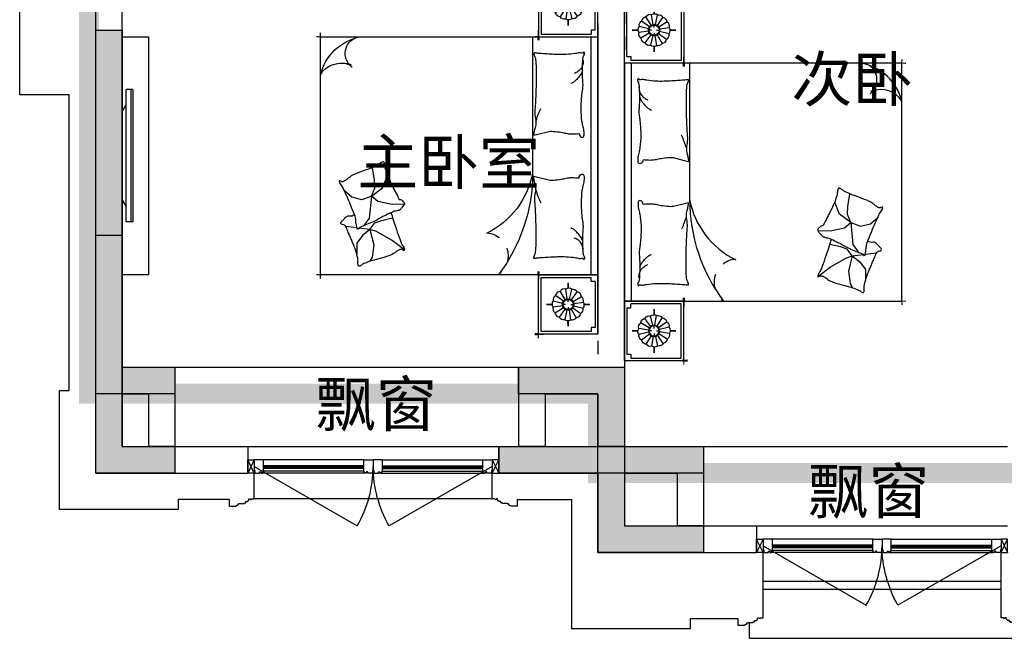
# Model space of a CAD drawing. Header units: millimetres. Extents: x 296296 to 297283, y 219875 to 220035.
# Tile 89 of 256: x 296756.31 to 296763.76, y 220009.74 to 220014.42. Entities that reach past the tile are written whole.
import ezdxf

# ---------------------------------------------------------------- set-up
doc = ezdxf.new("R2010")
doc.units = ezdxf.units.MM
for name, pattern in [('185洋房-边套（报建版）-旧规$0$DASH', [0.35, 0.25, -0.1]), ('185洋房-边套（报建版）-旧规$0$洋房户型$0$CONTINOUS', [0]), ('185洋房-边套（报建版）-旧规$0$洋房户型$0$XU-140-SF-N1$0$DASH', [0.35, 0.25, -0.1])]:
    doc.linetypes.add(name, pattern=pattern)
doc.layers.add('面积-计容-住宅-1', color=1, linetype='Continuous', lineweight=0)
doc.styles.get("Standard").update_dxf_attribs({"font": 'arial.ttf'})

# ---------------------------------------------------------------- blocks, each defined once
blk = doc.blocks.new('wy53eu64i765i57i78i')
for points in [[(950074.8551655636, 181858.4376814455), (950074.855165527, 180858.4377258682), (950474.8547115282, 180858.4377258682), (950474.8547115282, 180658.4377258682), (949874.8547115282, 180658.4377258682), (949874.8547115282, 181858.4376814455)], [(953674.8542925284, 180058.4379158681), (954474.854932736, 180058.4379158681), (954474.8551501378, 180258.4376814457), (953874.8551811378, 180258.4376814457), (953874.8542834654, 180858.437721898), (953074.8551516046, 180858.437692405), (953074.8551796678, 180658.4376701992), (953674.8543115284, 180658.4376926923)]]:
    blk.add_hatch(color=253).paths.add_polyline_path(points)
at = {"color": 253}
for points in [[(950074.8551655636, 181858.4376814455), (950074.855165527, 180858.4377258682), (950474.8547115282, 180858.4377258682), (950474.8547115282, 180658.4377258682), (949874.8547115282, 180658.4377258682), (949874.8547115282, 181858.4376814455)], [(954474.8542805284, 180258.4379158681), (954474.8542805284, 180058.4379158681), (953674.854273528, 180058.4379158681), (953674.8543115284, 180658.4377258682), (953074.855165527, 180658.4376814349), (953074.855165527, 180858.4376814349), (953874.8543115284, 180858.4377328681), (953874.8543115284, 180258.4379158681), (954474.8542805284, 180258.4379158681)]]:
    blk.add_lwpolyline(points, close=True, dxfattribs=at)
blk = doc.blocks.new('sayea5yuteaytuytrauyt')
h = blk.add_hatch()
h.set_pattern_fill('钢筋混凝土', color=253, scale=100)
h.set_pattern_definition([(45, (0, 0), (-176.7766952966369, 176.7766952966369), []), (49.99999999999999, (0, 0), (717.2601826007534, -62.75213498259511), [75, -825]), (355, (0, 0), (-138.751333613, 752.1921337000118), [60, -660]), (100.4514, (59.77168, -5.22934), (578.5093817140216, 689.4395420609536), [63.74019000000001, -701.142112]), (46.1842, (0, 200), (1067.241048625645, -165.5190143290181), [112.5, -1237.5]), (96.63560000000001, (88.936745, 186.206693), (934.6627055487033, 974.1178709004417), [95.610288, -1051.713]), (351.1842, (0, 200), (934.6619451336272, 974.1186009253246), [90, -990]), (21, (100, 150), (596.9070521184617, -402.6188906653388), [75, -825]), (326.0000000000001, (100, 150), (243.3153319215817, 725.150045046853), [60, -660]), (71.4514, (149.742233, 116.448394), (840.22262858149, 322.5304967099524), [63.74019000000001, -701.142112]), (37.5, (0, 0), (12.15985531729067, 332.8938538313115), [0, -652, 0, -670, 0, -662.5]), (7.5, (0, 0), (263.0695374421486, 394.4117118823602), [0, -382, 0, -637, 0, -252.5]), (327.5, (-223, 0), (533.822436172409, -22.55487173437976), [0, -250, 0, -780, 0, -1035]), (317.5, (-323, 0), (583.1861693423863, 100.1049823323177), [0, -325, 0, -518, 0, -735])])
h.paths.add_polyline_path([(1007424.854593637, 89058.43775986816), (1007424.854593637, 87258.43856486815), (1007174.854593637, 87258.43856486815), (1007174.854593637, 89058.43775986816)])
h.paths.add_polyline_path([(1021574.855280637, 89058.43775986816), (1021574.855280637, 87258.43856486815), (1021324.855280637, 87258.43856486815), (1021324.855280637, 89058.43775986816)])
h.paths.add_polyline_path([(989374.8548266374, 89058.43775186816), (989374.8548266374, 87258.43815686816), (989124.8548266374, 87258.43815686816), (989124.8548266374, 89058.43775186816)])
h.paths.add_polyline_path([(1039624.855051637, 89058.43775186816), (1039624.855051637, 87258.43815686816), (1039374.855051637, 87258.43815686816), (1039374.855051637, 89058.43775186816)])
h.paths.add_polyline_path([(1014474.854936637, 87858.43815686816), (1014474.854936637, 84858.43816086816), (1014274.854936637, 84858.43816086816), (1014274.854936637, 87858.43815686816)])
h.paths.add_polyline_path([(1044574.854944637, 92958.43692786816), (1044574.854944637, 91158.43691286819), (1044374.854944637, 91158.43691286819), (1044374.854944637, 92758.43691286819), (1044074.854822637, 92758.43691286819), (1044074.854822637, 92958.43691286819)])
h.paths.add_polyline_path([(984374.8549336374, 92758.43691286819), (984374.8549336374, 91158.43691286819), (984174.8549336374, 91158.43691286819), (984174.8548116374, 92958.43691286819), (984674.8550556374, 92958.43691286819), (984674.8550556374, 92758.43691286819)])
h.paths.add_polyline_path([(1027974.850721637, 92758.43691286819), (1027974.850721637, 91258.40206186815), (1027774.850721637, 91258.40206186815), (1027774.850721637, 92958.43691286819), (1028324.850721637, 92958.43691286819), (1028324.850721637, 92758.43691286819)])
h.paths.add_polyline_path([(1000974.859155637, 92958.43691286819), (1000974.859155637, 91258.40206186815), (1000774.859155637, 91258.40206186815), (1000774.859155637, 92758.43691286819), (1000424.859155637, 92758.43691286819), (1000424.859155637, 92958.43691286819)])
h.paths.add_polyline_path([(1033174.859613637, 92958.43691286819), (1033174.859613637, 91258.40205786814), (1032974.859613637, 91258.40205786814), (1032974.859613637, 92758.43691286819), (1032624.859613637, 92758.43691286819), (1032624.859613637, 92958.43691286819)])
h.paths.add_polyline_path([(995774.8502636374, 92758.43691286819), (995774.8502636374, 91258.40205786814), (995574.8502636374, 91258.40205786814), (995574.8502636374, 92958.43691286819), (996124.8502636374, 92958.43691286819), (996124.8502636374, 92758.43691286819)])
h.paths.add_polyline_path([(1014874.854936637, 80258.43772586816), (1014874.854936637, 80058.43772586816), (1014274.854936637, 80058.43772586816), (1014274.854936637, 81858.43772586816), (1014474.854936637, 81858.43772586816), (1014474.854936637, 80258.43772586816)])
h.paths.add_polyline_path([(1046674.855165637, 92358.43775186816), (1046674.855165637, 90658.43777086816), (1046474.855165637, 90658.43777086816), (1046474.855165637, 92158.43775186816), (1046024.855051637, 92158.43775186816), (1046024.855051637, 92358.43775186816)])
h.paths.add_polyline_path([(982274.8547116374, 92158.43775186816), (982274.8547116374, 90658.43777086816), (982074.8547116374, 90658.43777086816), (982074.8547116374, 92358.43775186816), (982724.8548266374, 92358.43775186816), (982724.8548266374, 92158.43775186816)])
h.paths.add_polyline_path([(1042874.855566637, 80058.43772586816), (1042874.855604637, 79458.43791586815), (1042074.855596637, 79458.43791586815), (1042074.855596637, 79658.43791586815), (1042674.855566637, 79658.43791586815), (1042674.855528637, 80258.43772586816), (1043624.855539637, 80258.43772586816), (1043624.855539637, 80058.43772586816)])
h.paths.add_polyline_path([(1010674.855341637, 80058.43772586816), (1010674.855379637, 79458.43791586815), (1009874.855367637, 79458.43791586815), (1009874.855367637, 79658.43791586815), (1010474.855341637, 79658.43791586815), (1010474.855303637, 80258.43772586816), (1011424.855310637, 80258.43772586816), (1011424.855310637, 80058.43772586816)])
h.paths.add_polyline_path([(1018874.854505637, 79658.43791586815), (1018874.854505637, 79458.43791586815), (1018074.854498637, 79458.43791586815), (1018074.854536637, 80058.43772586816), (1017324.854563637, 80058.43772586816), (1017324.854563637, 80258.43772586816), (1018274.854536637, 80258.43773286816), (1018274.854536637, 79658.43791586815)])
h.paths.add_polyline_path([(986674.8542806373, 79658.43791586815), (986674.8542806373, 79458.43791586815), (985874.8542736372, 79458.43791586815), (985874.8543116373, 80058.43772586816), (985124.8543376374, 80058.43772586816), (985124.8543376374, 80258.43772586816), (986074.8543116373, 80258.43773286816), (986074.8543116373, 79658.43791586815)])
h.paths.add_polyline_path([(1016574.855280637, 92758.43691286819), (1016574.855280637, 91158.43691286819), (1016374.855280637, 91158.43691286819), (1016374.855280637, 92158.43775186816), (1016074.855051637, 92158.43775186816), (1016074.855051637, 92358.43775186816), (1016374.855280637, 92358.43775186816), (1016374.855280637, 92958.43691286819), (1016874.855280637, 92958.43691286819), (1016874.855280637, 92758.43691286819)])
h.paths.add_polyline_path([(1012374.854593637, 92158.43775186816), (1012374.854593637, 91158.43691286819), (1012174.854593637, 91158.43691286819), (1012174.854593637, 92758.43691286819), (1011874.854593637, 92758.43691286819), (1011874.854593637, 92958.43691286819), (1012374.854593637, 92958.43691286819), (1012374.854593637, 92358.43775186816), (1012674.854826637, 92358.43775186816), (1012674.854826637, 92158.43775186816)])
h.paths.add_polyline_path([(1031699.854631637, 87258.43614286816), (1031699.854631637, 86658.43778686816), (1029249.854215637, 86658.43778686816), (1029249.854215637, 87258.43614286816), (1029449.854215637, 87258.43614286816), (1029449.854215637, 86858.43778286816), (1031499.854631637, 86858.43778286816), (1031499.854631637, 87258.43614286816)])
h.paths.add_polyline_path([(999499.8556616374, 87258.43614286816), (999499.8556616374, 86658.43778686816), (997049.8552426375, 86658.43778686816), (997049.8552426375, 87258.43614286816), (997249.8552426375, 87258.43614286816), (997249.8552426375, 86858.43778286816), (999299.8556616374, 86858.43778286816), (999299.8556616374, 87258.43614286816)])
h.paths.add_polyline_path([(1029449.854215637, 89158.43772886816), (1029449.854215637, 88743.43829786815), (1029249.854215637, 88743.43829786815), (1029249.854215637, 89358.43772886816), (1031699.854631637, 89358.43772886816), (1031699.854631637, 88743.43913286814), (1031499.854631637, 88743.43913286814), (1031499.854631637, 89158.43772886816)])
h.paths.add_polyline_path([(999499.8556616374, 89358.43772886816), (999499.8556616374, 88743.43829786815), (999299.8556616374, 88743.43829786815), (999299.8556616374, 89158.43772886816), (997249.8552426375, 89158.43772886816), (997249.8552426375, 88743.43913286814), (997049.8552426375, 88743.43913286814), (997049.8552426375, 89358.43772886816)])
h.paths.add_polyline_path([(1026174.845110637, 92958.43691286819), (1026174.845110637, 90058.43717586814), (1025974.845110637, 90058.43717586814), (1025974.845110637, 92758.43691286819), (1025574.850809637, 92758.43691286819), (1025574.850809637, 92958.43691286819)])
h.paths.add_polyline_path([(1002774.864763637, 92758.43691286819), (1002774.864763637, 90058.43717586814), (1002574.864763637, 90058.43717586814), (1002574.864763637, 92958.43691286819), (1003174.859068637, 92958.43691286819), (1003174.859068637, 92758.43691286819)])
h.paths.add_polyline_path([(993974.8547306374, 92958.43691686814), (993974.8547306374, 90058.44779286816), (993774.8547306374, 90058.44779286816), (993774.8547306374, 92758.43691286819), (993374.8515306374, 92758.43691286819), (993374.8515306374, 92958.43691286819)])
h.paths.add_polyline_path([(1034974.855142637, 92758.43691286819), (1034974.855142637, 90058.44779286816), (1034774.855142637, 90058.44779286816), (1034774.855142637, 92958.43691686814), (1035374.858343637, 92958.43691286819), (1035374.858343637, 92758.43691286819)])
h.paths.add_polyline_path([(1046674.855165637, 83408.43776386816), (1046674.855165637, 80058.43772586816), (1046074.855165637, 80058.43772586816), (1046074.855165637, 80258.43772586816), (1046474.855165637, 80258.43772586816), (1046474.855165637, 83408.43776386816)])
h.paths.add_polyline_path([(982674.8547116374, 80258.43772586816), (982674.8547116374, 80058.43772586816), (982074.8547116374, 80058.43772586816), (982074.8547116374, 83408.43776386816), (982274.8547116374, 83408.43776386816), (982274.8547116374, 80258.43772586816)])
h.paths.add_polyline_path([(1001674.854280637, 89358.43772886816), (1001674.854280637, 86658.43778686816), (1001474.854280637, 86658.43778686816), (1001474.854280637, 89158.43772886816), (1000774.859155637, 89158.43772886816), (1000774.859155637, 89358.43772886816)])
h.paths.add_polyline_path([(1027274.855596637, 89158.43772886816), (1027274.855596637, 86658.43778686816), (1027074.855596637, 86658.43778686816), (1027074.855596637, 89358.43772886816), (1027974.850721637, 89358.43772886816), (1027974.850721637, 89158.43772886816)])
h.paths.add_polyline_path([(995074.8548266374, 89158.43772886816), (995074.8548266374, 86658.43778686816), (994874.8548266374, 86658.43778686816), (994874.8548266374, 89358.43772886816), (995774.8502636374, 89358.43772886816), (995774.8502636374, 89158.43772886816)])
h.paths.add_polyline_path([(1033874.855051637, 89358.43772886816), (1033874.855051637, 86658.43778686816), (1033674.855051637, 86658.43778686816), (1033674.855051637, 89158.43772886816), (1032974.859613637, 89158.43772886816), (1032974.859613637, 89358.43772886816)])
h.paths.add_polyline_path([(989374.8548266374, 92958.43691286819), (989374.8548266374, 92158.43691286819), (988974.8548266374, 92158.43691286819), (988974.8548266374, 92958.43691286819)])
h.paths.add_polyline_path([(1007574.854593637, 92958.43691286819), (1007574.854593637, 92158.43691286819), (1007174.854593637, 92158.43691286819), (1007174.854593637, 92958.43691286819)])
h.paths.add_polyline_path([(995074.8548266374, 79658.43738986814), (995074.8548266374, 79258.43738986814), (994374.8548266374, 79258.43738986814), (994374.8548266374, 79658.43738986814)])
h.paths.add_polyline_path([(1002174.854280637, 79658.43738986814), (1002174.854280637, 79258.43738986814), (1001474.854280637, 79258.43738986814), (1001474.854280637, 79658.43738986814)])
h.paths.add_polyline_path([(1027274.855596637, 79658.43738986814), (1027274.855596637, 79258.43738986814), (1026574.855596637, 79258.43738986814), (1026574.855596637, 79658.43738986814)])
h.paths.add_polyline_path([(1034374.855051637, 79658.43738986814), (1034374.855051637, 79258.43738986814), (1033674.855051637, 79258.43738986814), (1033674.855051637, 79658.43738986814)])
h.paths.add_polyline_path([(1039774.855051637, 92958.43691286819), (1039774.855051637, 92158.43691286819), (1039374.855051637, 92158.43691286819), (1039374.855051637, 92958.43691286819)])
h.paths.add_polyline_path([(1021574.855280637, 92958.43691286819), (1021574.855280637, 92158.43691286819), (1021174.855280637, 92158.43691286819), (1021174.855280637, 92958.43691286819)])
at = {"color": 253}
for points in [[(982674.8547116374, 80258.43772586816), (982674.8547116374, 80058.43772586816), (982074.8547116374, 80058.43772586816), (982074.8547116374, 83408.43776386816), (982274.8547116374, 83408.43776386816), (982274.8547116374, 80258.43772586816), (982674.8547116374, 80258.43772586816)], [(986674.8542806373, 79658.43791586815), (986674.8542806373, 79458.43791586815), (985874.8542736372, 79458.43791586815), (985874.8543116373, 80058.43772586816), (985124.8543376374, 80058.43772586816), (985124.8543376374, 80258.43772586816), (986074.8543116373, 80258.43773286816), (986074.8543116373, 79658.43791586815), (986674.8542806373, 79658.43791586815)]]:
    blk.add_lwpolyline(points, close=True, dxfattribs=at)
blk = doc.blocks.new('4uyh5uj6kj67j75rykjtuk7tsik76ykj')
at = {"color": 253}
for s, p in [('次卧', (812338.5, 424869.2752409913)), ('主卧室', (809054.5000000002, 424241.453669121)), ('飘窗', (808736.4123806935, 422412.5236090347)), ('飘窗', (812462.5614679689, 421752.7560701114))]:
    blk.add_text(s, height=337.5886524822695, dxfattribs=at).set_placement(p)
blk = doc.blocks.new('185洋房-边套（报建版）-旧规$0$洋房户型$0$11A$C643C1FD2')
at = {"color": 253}
for points in [[(28.00162752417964, 342.6770962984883, -0.2633679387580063), (0.0515171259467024, 361.4657623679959, -0.494818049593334), (9.22300753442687, 380.2089987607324, -0.049224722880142), (26.89366485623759, 381.9528907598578, -0.0368308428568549), (50.53589313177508, 380.2089987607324, -0.0318926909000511), (88.513958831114, 372.0737317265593, 0.0357819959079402), (122.4282498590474, 365.0841070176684, 0.0329412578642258), (212.0899194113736, 359.1705537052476, 0.0265644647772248), (323.3170857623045, 365.0841070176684, 0.0179054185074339), (360.8313586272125, 370.4487565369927, -0.0333974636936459), (381.0393698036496, 372.7026747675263, -0.0320396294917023), (418.1219118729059, 371.9701745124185, 0.018441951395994), (482.4437609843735, 368.9494421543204, 0.0108372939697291), (547.20722402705, 369.7023622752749, 0.0146238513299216), (595.1154809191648, 372.7026747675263, 0.1112493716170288), (617.6622878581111, 380.009099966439, -0.1537083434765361), (634.5505437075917, 383.9622313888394, -0.0764444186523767), (641.9869964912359, 382.2391803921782, -0.215512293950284), (643.9398537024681, 380.2089987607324, -0.5858582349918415), (641.2773915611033, 377.1638927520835, 0.3634893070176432), (636.428366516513, 374.5792910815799, 0.1917162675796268), (636.3710470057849, 363.0441536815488, -0.1296753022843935), (638.3061893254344, 346.4303289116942, -0.0173502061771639), (635.3064320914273, 329.6262630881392, 0.0193256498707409), (632.6727208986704, 314.5282753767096, 0.0188175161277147), (626.0583722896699, 246.1461785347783, 0.0218280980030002), (625.1612337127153, 186.9199199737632, 0.0062041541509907), (626.5468691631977, 153.0692459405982, 0.0019630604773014), (632.6727208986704, 46.17539165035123, 0.0283408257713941), (636.9498540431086, 10.04676229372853, -0.1170135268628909), (636.428366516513, 1.137023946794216, -0.3660599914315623), (634.9992988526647, 0.2057491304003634, -0.0397304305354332), (621.4055880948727, 3.013640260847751, -0.0483088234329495), (607.6671159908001, 8.49546699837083, 0.0629807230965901), (596.9933037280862, 12.39658056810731, 0.0405796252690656), (573.5959727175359, 15.7771522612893, 0.0143450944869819), (506.85604535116, 18.02642949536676, 0.0054844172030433), (381.4113608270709, 17.27782013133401, 0.0071527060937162), (285.2684470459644, 14.27319686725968, 0.0087615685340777), (242.7241944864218, 11.586396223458, -0.0081531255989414), (197.0090114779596, 8.643489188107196, -0.062510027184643), (139.879690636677, 13.04411358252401, 0.078669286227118), (94.29284231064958, 15.08410701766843, 0.0478250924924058), (71.93141105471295, 10.36764307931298, -0.0344939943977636), (41.1465831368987, 3.013640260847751, -0.0235713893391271), (15.81139786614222, -8.1299222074e-06, -0.5102284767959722), (14.85667191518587, 1.137023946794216), (22.36815910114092, 31.16260241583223), (43.02460189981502, 113.7327313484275, 0.0730409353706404), (44.97563112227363, 133.3135636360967, 0.0233051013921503), (39.26876032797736, 194.4262439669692, 0.0182988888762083), (35.19884174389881, 217.2706755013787, -0.0109698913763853), (27.85368260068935, 255.2657693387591, -0.0422811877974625), (24.94686314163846, 289.579173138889, -0.0272005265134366), (27.85368260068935, 342.9727865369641)], [(583.8483481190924, 374.5792910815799, 0.0881531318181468), (549.3185234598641, 371.0355364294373, 0.0881531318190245), (518.1231781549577, 355.8132692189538, 0.0775471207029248), (496.4769416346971, 334.2011149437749, 0.077547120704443), (482.4437609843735, 307.0218101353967)], [(501.8616993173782, 368.8804882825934, 0.0278421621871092), (478.0799251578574, 358.2673156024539, 0.0486850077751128), (465.5431597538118, 350.1835615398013, 0.0236664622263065), (437.6198862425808, 325.8245057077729, 0.0312234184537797), (418.5966097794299, 305.1453350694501, 0.0468009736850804), (413.4886008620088, 297.4792006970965, 0.023190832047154), (405.4516541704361, 280.7496055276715)], [(118.3913605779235, 15.79728258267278, 0.0097294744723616), (145.6801728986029, 24.82911724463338, 0.009729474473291), (172.5969230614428, 34.91583502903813, 0.0079705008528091), (194.3418602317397, 43.95450188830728, 0.0079705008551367), (215.7876314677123, 53.68171564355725)]]:
    blk.add_lwpolyline(points, format="xyb", dxfattribs=at)
blk = doc.blocks.new('185洋房-边套（报建版）-旧规$0$洋房户型$0$11A$C5A527934')
at = {"color": 253}
for p, q in [((122.7863028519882, 492.3297854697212), (194.0422210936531, 398.7701386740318)), ((469.082148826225, 493.1734273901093), (467.2889541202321, 399.6312042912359)), ((194.0422210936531, 398.7701386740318), (261.6452530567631, 281.4336128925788)), ((347.0384173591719, 320.5457457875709), (364.8287260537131, 400.5479455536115)), ((467.2889541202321, 399.6312042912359), (490.5114477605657, 289.7861020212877)), ((329.248285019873, 268.9888375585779), (347.0384173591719, 320.5457457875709)), ((530.7634408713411, 243.3727071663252), (592.6898554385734, 326.9167924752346)), ((592.6898554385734, 326.9167924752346), (677.8384109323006, 360.9532905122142)), ((677.8384109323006, 360.9532905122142), (699.5126560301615, 357.8590980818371)), ((69.51041293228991, 247.6549006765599), (37.09750266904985, 229.6184736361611)), ((162.0198065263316, 260.0996760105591), (69.51041293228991, 247.6549006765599)), ((277.656460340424, 231.6545115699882), (162.0198065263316, 260.0996760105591)), ((277.656460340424, 231.6545115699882), (233.1808649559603, 174.7640555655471)), ((261.6452530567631, 281.4336128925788), (277.656460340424, 231.6545115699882)), ((277.656460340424, 231.6545115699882), (329.248285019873, 268.9888375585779)), ((277.656460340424, 231.6545115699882), (288.2512753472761, 146.9533973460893)), ((363.562474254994, 226.3543945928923), (318.6659118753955, 193.8651198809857)), ((530.7634408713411, 243.3727071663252), (363.562474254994, 226.3543945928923)), ((490.5114477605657, 289.7861020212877), (530.7634408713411, 243.3727071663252)), ((530.7634408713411, 243.3727071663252), (502.8965543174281, 169.1111991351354)), ((530.7634408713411, 243.3727071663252), (591.1416068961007, 268.1265008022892)), ((591.1416068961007, 268.1265008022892), (653.0678451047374, 265.0323083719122)), ((653.0678451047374, 265.0323083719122), (741.3128976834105, 249.5610920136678)), ((741.3128976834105, 249.5610920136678), (744.2826452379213, 243.7632998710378)), ((233.1808649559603, 174.7640555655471), (174.4729873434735, 132.0963089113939)), ((318.6659118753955, 193.8651198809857), (307.8287011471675, 186.1295117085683)), ((502.8965543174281, 169.1111991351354), (521.4744786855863, 94.8498182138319)), ((174.4729873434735, 132.0963089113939), (90.85874809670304, 132.0963089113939)), ((289.9070901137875, 133.7158508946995), (300.5571840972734, 48.57280439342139)), ((521.4744786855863, 94.8498182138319), (569.7114051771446, 38.53747242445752))]:
    blk.add_line(p, q, dxfattribs=at)
blk.add_lwpolyline([(405.0356356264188, 391.5003112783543, -0.0256263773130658), (394.5934741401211, 394.0405346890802, -0.0108003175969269), (278.209239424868, 431.5106167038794, -0.0045599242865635), (199.4338971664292, 459.5707737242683, -0.0112502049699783), (167.8769151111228, 471.9491266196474, -0.0693939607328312), (150.9364112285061, 481.9861399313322, 0.0797562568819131), (135.9971100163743, 490.4264496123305, 0.1063994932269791), (122.7863028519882, 492.3297854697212, 0.3286420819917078), (119.1773717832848, 489.2655320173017, 0.2995467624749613), (121.3153486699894, 483.4137400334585, -0.1899166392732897), (126.2542959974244, 475.4833428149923, -0.0335175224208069), (127.3176843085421, 466.2475801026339, -0.0756271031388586), (126.8906863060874, 462.1304654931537, -0.0534886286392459), (124.2209201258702, 455.063051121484, -0.0178378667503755), (113.3135905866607, 435.2732662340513, -0.0383935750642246), (97.84424402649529, 413.4275901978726, 0.0595290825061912), (88.45066338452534, 398.9000875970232, 0.0359425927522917), (78.95537845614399, 375.3470172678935, 0.011245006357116), (55.85925023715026, 297.6302435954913, 0.0062027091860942), (46.61283075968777, 262.009805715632, -0.010783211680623), (41.10622010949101, 241.5682398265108, -0.0194848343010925), (37.09750266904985, 229.6184736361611, -0.0050616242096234), (19.43351800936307, 184.4461909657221, -0.1013919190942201), (4.367418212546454, 161.6979340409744, 0.2237680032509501), (2.24386440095e-05, 149.6127858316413, 0.2555795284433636), (2.805489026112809, 145.4583129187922, 0.0815627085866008), (16.92475666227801, 140.8788286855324, 0.0718052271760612), (32.32184490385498, 140.7632261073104, -0.0699853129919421), (48.11559286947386, 140.7018463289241, -0.0354599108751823), (101.6783004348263, 129.0320565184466, -0.0294323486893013), (163.8247328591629, 106.7504570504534, -0.0015539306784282), (193.8273851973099, 93.84524431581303, 0.0015200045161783), (224.4987916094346, 80.64991030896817, 0.004735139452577), (256.237719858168, 67.46336765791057, -0.0038204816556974), (295.604757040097, 51.19196171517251, -0.2960011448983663), (315.3198151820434, 22.10359100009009, 0.6497743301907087), (334.6137799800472, 13.98520612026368, 0.0231899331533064), (338.6621444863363, 18.15789371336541, -0.0288000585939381), (341.960333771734, 21.48196777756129, -0.0057266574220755), (347.8876233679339, 26.68343014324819, 0.0043580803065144), (355.6948428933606, 33.49688085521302, 0.0275279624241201), (370.9950301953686, 48.67188713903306, 0.0462141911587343), (378.6929041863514, 58.96571177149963, 0.194121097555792), (381.2113511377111, 73.97301234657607, -0.1337189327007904), (382.2652226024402, 95.61669339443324, -0.0057790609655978), (388.9653815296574, 115.431317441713, -0.0088817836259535)], format="xyb", dxfattribs=at)
blk.add_lwpolyline([(770.2698468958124, 299.0561550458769, 0.1013919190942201), (787.0352203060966, 320.5827156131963, -0.2237680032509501), (792.3160632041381, 332.2975630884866, -0.2555795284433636), (789.8372789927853, 336.6548462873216, -0.0815627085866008), (776.1105519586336, 342.3030636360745, -0.0718052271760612), (760.7676185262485, 343.5984725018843, 0.0699853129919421), (745.0250362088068, 344.8702209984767, 0.0354599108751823), (692.5143547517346, 360.6111221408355, 0.0294323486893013), (632.2585668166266, 387.5905357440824, 0.0015539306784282), (603.3333250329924, 402.757409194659, -0.0015200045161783), (573.7635334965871, 418.2648087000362, -0.004735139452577), (543.1286866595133, 433.8452654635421, 0.0038204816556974), (505.1246174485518, 453.0861851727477, 0.2960011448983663), (487.6971029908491, 483.6000929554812, 0.265444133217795), (469.082148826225, 493.1734273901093, -0.0231899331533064), (464.7258680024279, 489.3233112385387, 0.0288000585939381), (461.1825995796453, 486.2618132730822, 0.0057266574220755), (454.8740680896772, 481.5299634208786, -0.0043580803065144), (446.5675822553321, 475.3349589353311, -0.0275279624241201), (430.149279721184, 461.3773126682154, -0.0462141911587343), (421.6850562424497, 451.7037915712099, -0.194121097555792), (418.0237477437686, 436.9336708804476, 0.1337189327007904), (415.3140452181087, 415.4344363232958, 0.0115049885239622), (398.5551213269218, 377.3189803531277, 0.0088817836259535), (374.8533441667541, 328.8747350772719, 0.0124257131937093), (341.4359616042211, 267.358714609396, -0.0336123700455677), (330.0450882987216, 244.0923795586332), (309.3242681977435, 193.4073047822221), (293.3396342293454, 154.3073867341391, 0.2243410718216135), (280.2644931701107, 142.336453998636, -0.7227715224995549), (280.1118582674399, 134.362428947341, -0.1035130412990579), (283.475598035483, 133.9159818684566, 0.0534647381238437), (289.9907356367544, 133.7042395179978, 0.0301092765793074), (310.7412826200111, 129.5083340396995, -0.0314364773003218), (330.6279829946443, 125.5419687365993, -0.0532399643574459), (344.2355694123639, 125.1658530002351, 0.0551795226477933), (357.3661006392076, 124.7520930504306, 0.0562710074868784), (380.1486569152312, 118.8334074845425, 0.0108003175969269), (493.3185365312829, 72.55300682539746, 0.0045599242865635), (569.7114051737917, 38.53747242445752, 0.0112502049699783), (600.2267866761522, 23.7767736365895, 0.0693939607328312), (616.3481453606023, 12.47084147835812, -0.0797562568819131), (630.5965715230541, 2.91030277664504, -0.1063994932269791), (643.622630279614, -7.6228861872e-06, -0.3286420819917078), (647.45581179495, 2.778616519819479, -0.2995467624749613), (645.7726487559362, 8.777064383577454, 0.1899166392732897), (641.4560746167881, 17.06268979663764, 0.0335175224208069), (641.103711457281, 26.35278924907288, 0.0756271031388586), (641.8450193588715, 30.42506412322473, 0.0534886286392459), (645.0486305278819, 37.26705745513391, 0.0178378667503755), (657.4407085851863, 56.16260785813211, 0.0383935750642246), (674.5389620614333, 76.75833489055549, -0.0595290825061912), (685.0184041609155, 90.52310813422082, -0.0359425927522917), (696.2910374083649, 113.2791029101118, -0.011245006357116), (725.2760093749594, 188.9969967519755, -0.0062027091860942), (737.2254412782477, 223.8039349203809, 0.010783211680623), (744.2826452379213, 243.7632998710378, 0.0194848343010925), (749.1954882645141, 255.370655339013, 0.0050616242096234)], format="xyb", close=True, dxfattribs=at)
blk = doc.blocks.new('185洋房-边套（报建版）-旧规$0$洋房户型$0$11cdx床头灯2.0')
at = {"color": 253}
for p, q in [((0, 121.9930754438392), (0, 164.8358911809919)), ((-22.36753262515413, 36.55522483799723), (-61.20316116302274, 100.0242339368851)), ((-6.675826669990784, 42.33230819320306), (-18.26673075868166, 115.8317782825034)), ((10.03221337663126, 41.66468136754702), (27.45064381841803, 114.0049844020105)), ((25.21293987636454, 34.65398449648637), (68.98890671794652, 94.82196510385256)), ((-121.9930754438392, 0), (-164.8358911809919, 0)), ((-41.66468137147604, 10.0322133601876), (-114.0049843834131, 27.45064379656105)), ((-34.65398450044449, 25.21293987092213), (-94.82196508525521, 68.98890669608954)), ((-19.46074865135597, 0), (-38.24746614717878, 0)), ((0, 19.46074865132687), (0, 38.24746614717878)), ((19.46074865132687, 0), (38.24746614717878, 0)), ((36.55522483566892, 22.36753262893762), (100.0242339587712, 61.20316118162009)), ((42.33230819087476, 6.675826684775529), (115.8317783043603, 18.26673077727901)), ((121.9930754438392, 0), (164.8358911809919, 0)), ((-42.33230818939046, -6.675826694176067), (-115.831778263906, -18.26673078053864)), ((-36.55522482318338, -22.36753264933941), (-100.0242339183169, -61.20316118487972)), ((-25.21293984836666, -34.65398451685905), (-68.9889066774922, -94.82196510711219)), ((-27.26200928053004, -114.0502396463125), (-9.963274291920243, -41.68122052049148)), ((0, -19.46074865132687), (0, -38.24746614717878)), ((18.72336690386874, -113.8760766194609), (6.952890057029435, -42.28768495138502)), ((62.58618011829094, -99.16473352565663), (22.87297582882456, -36.24110863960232)), ((34.65398451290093, -25.21293985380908), (96.00410843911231, -67.33413310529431)), ((41.66468137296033, -10.03221335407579), (114.3802456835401, -25.8424789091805)), ((0, -121.9930754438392), (0, -164.8358911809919))]:
    blk.add_line(p, q, dxfattribs=at)
for points in [[(0, 164.8358911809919), (0, 121.9930754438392)], [(-164.8358911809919, 0), (-121.9930754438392, 0)], [(164.8358911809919, 0), (122.0982539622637, -1.711093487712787)], [(0, -164.8358911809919), (0, -121.9930754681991)]]:
    blk.add_lwpolyline(points, dxfattribs=at)
for radius in [42.85546614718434, 38.24746614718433]:
    blk.add_circle((0, 0), radius, dxfattribs=at)
for centre, start, end in [((-55.65763585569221, 60.34635381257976), 97.98094052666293, 167.5444984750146), ((-28.32740078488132, 77.05201628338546), 75.48094052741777, 145.0444984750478), ((3.315424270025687, 82.02720775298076), 52.98094052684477, 122.5444984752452), ((34.45350603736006, 74.51450042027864), 30.48094052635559, 100.0444984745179), ((60.34635383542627, 55.6576358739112), 7.980940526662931, 77.54449847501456), ((-82.02720773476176, 3.315424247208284), 142.9809405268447, 212.5444984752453), ((-74.51450040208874, 34.45350601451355), 120.4809405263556, 190.0444984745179), ((77.05201630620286, 28.32740080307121), 345.4809405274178, 55.04449847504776), ((82.02720777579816, -3.315424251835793), 322.9809405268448, 32.54449847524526), ((-77.05201626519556, -28.32740080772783), 165.4809405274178, 235.0444984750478), ((-60.34635379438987, -55.65763587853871), 187.9809405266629, 257.5444984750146), ((55.65763589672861, -60.34635381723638), 277.9809405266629, 347.5444984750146), ((74.51450044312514, -34.45350601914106), 300.4809405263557, 10.04449847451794), ((-34.45350599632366, -74.51450042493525), 210.4809405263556, 280.044498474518), ((-3.31542422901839, -82.02720775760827), 232.9809405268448, 302.5444984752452), ((28.32740082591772, -77.05201628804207), 255.4809405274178, 325.0444984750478)]:
    blk.add_arc(centre, 40.1031497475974, start, end, dxfattribs=at)
blk = doc.blocks.new('*U1084')
at = {"color": 253}
for p, q in [((-900, 0), (-1350, 0)), ((-1350, 0), (-1350, -450)), ((-1350, 0), (1400, 0)), ((900, 0), (-900, 0)), ((-900, 0), (-900, -2100)), ((-900, -450), (-900, 0)), ((900, -2100), (900, 0)), ((900, -450), (900, 0)), ((900, 0), (1400, 0)), ((1400, 0), (1400, -450)), ((-1330, -50), (-1330, -430)), ((-920, -430), (-920, -50)), ((900, -52.37141133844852), (-900, -52.37141133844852)), ((920, -430), (920, -50)), ((1380, -50), (1380, -430)), ((-1330, -430), (-920, -430)), ((1380, -430), (920, -430)), ((-1350, -450), (-900, -450)), ((1400, -450), (900, -450)), ((-900, -2100), (900, -2100))]:
    blk.add_line(p, q, dxfattribs=at)
at = {"color": 253, "linetype": '185洋房-边套（报建版）-旧规$0$洋房户型$0$CONTINOUS', "ltscale": 2.5}
blk.add_line((900, -494.0539780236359), (-129.6384496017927, -493.6936342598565), dxfattribs=at)
at = {"color": 253}
for points in [[(-1300, -20), (-1300, -50), (-1330, -50)], [(-950, -20), (-1300, -20)], [(-950, -20), (-950, -50), (-920, -50)], [(950, -20), (950, -50), (920, -50)], [(950, -20), (1350, -20)], [(1350, -20), (1350, -50), (1380, -50)]]:
    blk.add_lwpolyline(points, dxfattribs=at)
for points in [[(-1350, -332.5829230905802, 0, 18, 0), (-1350, -478.5486145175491, 10, 10, 0)], [(-900, -349.7433749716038, 0, 10, 0), (-900, -477.732901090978, 10, 10, 0)], [(900, -349.7433749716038, 0, 10, 0), (900, -477.732901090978, 10, 10, 0)], [(1400, -332.5829230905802, 0, 18, 0), (1400, -478.5486145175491, 10, 10, 0)], [(-1380.642982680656, -450, 10, 0, 0), (-1202.928873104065, -450, 10, 10, 0)], [(-873.3039343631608, -450, 18, 0, 0), (-1032.485541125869, -450, 10, 10, 0)], [(873.3039343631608, -450, 18, 0, 0), (1032.485541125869, -450, 10, 10, 0)], [(1430.642982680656, -450, 10, 0, 0), (1252.928873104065, -450, 10, 10, 0)], [(668.4798599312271, -1858.974266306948, 10, 0, 0.3742418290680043), (834.35406832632, -1895.367973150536, 10, 10, -2.215859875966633)], [(686.134763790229, -1863.698682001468, 10, 0, -0.1770186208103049), (693.2691898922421, -1995.667389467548, 10, 10, 2.215859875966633)], [(-900, -2005.373558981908, 0, 10, 0), (-900, -2130, 10, 10, 0)], [(900, -1958.516598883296, 0, 10, 0), (900, -2130, 10, 10, 0)], [(-658.2516379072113, -2100, 0, 10, 0), (-930, -2100, 10, 10, 0)], [(775.3735589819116, -2100, 0, 10, 0), (930, -2100, 10, 10, 0)]]:
    blk.add_lwpolyline(points, format="xyseb", dxfattribs=at)
at = {"color": 253, "linetype": '185洋房-边套（报建版）-旧规$0$洋房户型$0$CONTINOUS', "ltscale": 2.5}
for centre, radius, start, end in [((-128.8583196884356, -1775.735626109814), 1282.042229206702, 90.03486480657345, 126.977026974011), ((-10.6178487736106, -1124.520932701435), 641.9571511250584, 100.6846126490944, 154.0789214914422), ((515.9483600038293, -1720.672995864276), 391.6461517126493, 284.3565564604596, 348.6982700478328), ((773.9434106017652, -1781.829325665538), 129.6719098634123, 228.5450077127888, 346.4386693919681), ((519.1637179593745, -1944.946974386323), 181.3429785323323, 301.1833281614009, 22.206194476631)]:
    blk.add_arc(centre, radius, start, end, dxfattribs=at)
at = {"color": 253, "linetype": '185洋房-边套（报建版）-旧规$0$洋房户型$0$XU-140-SF-N1$0$DASH', "ltscale": 2.5}
blk.add_arc((-757.918790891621, -855.2302890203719), 175.8930122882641, 5.188406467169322, 143.8786841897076, dxfattribs=at)
at = {"color": 253, "xscale": -1}
for name, p in [('185洋房-边套（报建版）-旧规$0$洋房户型$0$11cdx床头灯2.0', (-1125, -225)), ('185洋房-边套（报建版）-旧规$0$洋房户型$0$11A$C643C1FD2', (-140.3062636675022, -485.6770544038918))]:
    blk.add_blockref(name, p, dxfattribs=at)
at = {"color": 253}
for name, p in [('185洋房-边套（报建版）-旧规$0$洋房户型$0$11cdx床头灯2.0', (1150, -225)), ('185洋房-边套（报建版）-旧规$0$洋房户型$0$11A$C643C1FD2', (140.3062636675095, -485.6770544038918)), ('185洋房-边套（报建版）-旧规$0$洋房户型$0$11A$C5A527934', (-835.6395401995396, -1956.163217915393))]:
    blk.add_blockref(name, p, dxfattribs=at)
blk = doc.blocks.new('*U1133')
at = {"color": 253}
for p, q in [((81.74266609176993, 1227.285564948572), (31.14089684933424, 1227.28556510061)), ((31.14089620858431, 1109.991018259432), (31.14089684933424, 1227.28556510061)), ((64.69396885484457, 1227.285564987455), (64.69396468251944, 227.2593740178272)), ((81.74266609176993, 1227.285564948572), (81.7426618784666, 227.2593739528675)), ((-3.98270785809e-05, 1063.073199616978), (31.14089619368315, 1109.991018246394)), ((-4.22820448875e-05, 391.4717398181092), (-3.98270785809e-05, 1063.073199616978)), ((31.14089324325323, 344.5539209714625), (31.14089620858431, 1109.991018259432)), ((-4.22820448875e-05, 391.4717398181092), (31.14089324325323, 344.5539209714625)), ((31.1408926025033, 227.259374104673), (31.1408932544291, 344.5539209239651)), ((81.7426618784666, 227.2593739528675), (31.1408926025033, 227.259374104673))]:
    blk.add_line(p, q, dxfattribs=at)
blk.add_lwpolyline([(199.9999588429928, -172.7275289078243), (-4.11570072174e-05, -172.7275289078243), (-4.0790066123e-05, 1627.272469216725), (199.9999588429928, 1627.272469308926)], close=True, dxfattribs=at)
blk = doc.blocks.new('185洋房-边套（报建版）-旧规')
at = {"color": 253, "linetype": '185洋房-边套（报建版）-旧规$0$DASH'}
for p, q in [((3900, 4400.000000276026), (3900, 1200.000000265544)), ((3700.000000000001, 4300.000000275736), (3700.000000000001, 1300.000000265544))]:
    blk.add_line(p, q, dxfattribs=at)
at = {"color": 253, "linetype": 'Continuous'}
for p, q in [((100.0000000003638, 1300.000000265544), (500.0000000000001, 1300.000000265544)), ((100.0000000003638, 1300.000000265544), (100.0000000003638, 1100.000000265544)), ((500.0000000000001, 1300.000000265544), (500, 700.0000002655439)), ((3100, 1300.000000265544), (3100, 700.0000002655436)), ((3100, 1300.000000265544), (3700.000000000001, 1300.000000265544)), ((3900, 1200.000000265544), (3900, 700.0000002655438)), ((100.0000000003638, 1100.000000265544), (300.0000000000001, 1100.000000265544)), ((300.0000000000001, 1100.000000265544), (300, 700.0000002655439)), ((3300, 1100.000000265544), (3300, 700.0000002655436)), ((3300, 1100.000000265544), (3699.999999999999, 1100.000000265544)), ((3699.999999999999, 1100.000000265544), (3700, 700.0000002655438)), ((500, 700.0000002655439), (300, 700.0000002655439)), ((3300, 700.0000002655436), (3100, 700.0000002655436)), ((3900, 700.0000002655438), (3700, 700.0000002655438)), ((3900.000000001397, 700.0000002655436), (4500.000000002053, 700.000000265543)), ((3900.000000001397, 700.0000002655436), (3900.000000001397, 500.0000002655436)), ((4500.000000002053, 700.000000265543), (4500.000000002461, 100.0000002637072)), ((3900.000000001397, 500.0000002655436), (4300.000000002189, 500.000000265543)), ((4300.000000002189, 500.000000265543), (4300.000000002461, 100.0000002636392)), ((4500.000000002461, 100.0000002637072), (4300.000000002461, 100.0000002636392))]:
    blk.add_line(p, q, dxfattribs=at)
at = {"color": 253}
for points in [[(500.0000000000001, 1300.000000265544), (3100, 1300.000000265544)], [(4500.000000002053, 700.000000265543), (6800.000000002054, 700.000000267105)]]:
    blk.add_lwpolyline(points, dxfattribs=at)
at = {"color": 253, "xscale": -1, "rotation": 270}
blk.add_blockref('*U1084', (3700.000000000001, 2899.999997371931), dxfattribs=at)
at = {"color": 253, "rotation": 90}
blk.add_blockref('*U1084', (3900.000000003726, 2700.000000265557), dxfattribs=at)
at = {"color": 253}
blk.add_blockref('*U1133', (100.0000409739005, 2172.726883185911), dxfattribs=at)
blk = doc.blocks.new('*U1464')
at = {"color": 253}
blk.add_lwpolyline([(1958.571176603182, 221.0000007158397), (1958.571176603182, 340.000000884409), (-51.42882628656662, 340.0000008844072), (-51.42882628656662, 221.0000007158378)], dxfattribs=at)
for points in [[(-136.4288262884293, 190.0000006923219), (-136.4288262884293, 240.0000006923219), (-86.42882628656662, 240.0000006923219), (-86.42882628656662, 237.0000006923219), (-79.42882628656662, 237.0000006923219), (-79.42882628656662, 234.0000007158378), (-76.42882628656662, 234.0000007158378, -0.4142135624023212), (-69.42882628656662, 227.0000007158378), (-69.42882628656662, 224.0000007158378), (-62.42882628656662, 224.0000007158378), (-62.42882628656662, 221.0000007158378), (-21.42882537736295, 221.0000010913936), (-21.4288254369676, 216.000000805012), (-11.42882549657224, 216.0000006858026), (-11.42882561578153, 206.0000008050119), (-6.428824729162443, 206.0000007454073, -0.4039906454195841), (13.57117474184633, 185.0000008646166), (23.57117440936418, 185.0000009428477), (23.5711743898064, 187.5000007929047, -0.9999999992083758), (33.57117453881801, 187.5000008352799), (33.57117455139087, 185.0000008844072), (53.5711751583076, 185.0000008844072), (53.5711751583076, -309.9999986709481)], [(2043.571176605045, 190.0000006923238), (2043.571176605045, 240.0000006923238), (1993.571176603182, 240.0000006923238), (1993.571176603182, 237.0000006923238), (1986.571176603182, 237.0000006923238), (1986.571176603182, 234.0000007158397), (1983.571176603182, 234.0000007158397, 0.4142135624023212), (1976.571176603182, 227.0000007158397), (1976.571176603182, 224.0000007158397), (1969.571176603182, 224.0000007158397), (1969.571176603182, 221.0000007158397), (1928.571175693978, 221.0000010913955), (1928.571175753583, 216.0000008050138), (1918.571175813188, 216.0000006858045), (1918.571175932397, 206.0000008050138), (1913.571175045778, 206.0000007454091, 0.4039906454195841), (1893.571175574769, 185.0000008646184), (1883.571175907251, 185.0000009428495), (1883.571175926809, 187.5000007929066, 0.9999999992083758), (1873.571175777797, 187.5000008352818), (1873.571175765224, 185.000000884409), (1853.571175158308, 185.000000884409), (1853.571175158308, -309.9999986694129)]]:
    blk.add_lwpolyline(points, format="xyb", dxfattribs=at)
blk = doc.blocks.new('*U1467')
at = {"color": 253}
for points in [[(29632.70266194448, 9049.579764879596), (29632.70266194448, 8999.579764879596), (29682.70266194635, 8999.579764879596), (29682.70266194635, 9002.579764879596), (29689.70266194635, 9002.579764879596), (29689.70266194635, 9005.57976485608), (29692.70266194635, 9005.57976485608, 0.4142135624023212), (29699.70266194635, 9012.57976485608), (29699.70266194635, 9015.57976485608), (29706.70266194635, 9015.57976485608), (29706.70266194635, 9018.57976485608), (29747.70266285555, 9018.579764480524), (29747.70266279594, 9023.579764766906), (29757.70266273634, 9023.579764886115), (29757.70266261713, 9033.579764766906), (29762.70266350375, 9033.57976482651, 0.4039906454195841), (29782.70266297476, 9054.579764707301), (29792.70266264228, 9054.57976462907), (29792.70266262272, 9052.079764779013, 0.9999999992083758), (29802.70266277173, 9052.079764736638), (29802.7026627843, 9054.57976468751), (29822.70266339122, 9054.57976468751), (29822.70266339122, 9249.579764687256)], [(31812.70266483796, 9049.579764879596), (31812.70266483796, 8999.579764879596), (31762.70266483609, 8999.579764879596), (31762.70266483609, 9002.579764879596), (31755.70266483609, 9002.579764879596), (31755.70266483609, 9005.57976485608), (31752.70266483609, 9005.57976485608, -0.4142135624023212), (31745.70266483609, 9012.57976485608), (31745.70266483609, 9015.57976485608), (31738.70266483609, 9015.57976485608), (31738.70266483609, 9018.57976485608), (31697.70266392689, 9018.579764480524), (31697.7026639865, 9023.579764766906), (31687.7026640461, 9023.579764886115), (31687.70266416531, 9033.579764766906), (31682.70266327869, 9033.57976482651, -0.4039906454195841), (31662.70266380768, 9054.579764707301), (31652.70266414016, 9054.57976462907), (31652.70266415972, 9052.079764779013, -0.9999999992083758), (31642.70266401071, 9052.079764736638), (31642.70266399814, 9054.57976468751), (31622.70266339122, 9054.57976468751), (31622.70266339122, 9249.579764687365)]]:
    blk.add_lwpolyline(points, format="xyb", dxfattribs=at)
blk.add_lwpolyline([(31622.70266339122, 9054.57976468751), (29822.70266339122, 9054.57976468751)], dxfattribs=at)
blk = doc.blocks.new('*U1476')
at = {"color": 253}
for points in [[(7970.00000050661, 814.9999839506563), (7970.00000050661, 899.9999839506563), (7900.00000050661, 899.9999839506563), (7900.00000050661, 819.9999839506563), (7905.00000050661, 819.9999839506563), (7905.00000050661, 799.9999839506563), (7940.00000050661, 799.9999839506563), (7940.00000050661, 809.9999839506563), (7950.00000050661, 809.9999839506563), (7950.00000050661, 799.9999839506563), (7960.00000050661, 799.9999839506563)], [(8730.00000050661, 814.9999839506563), (8730.00000050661, 899.9999839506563), (8800.00000050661, 899.9999839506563), (8800.00000050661, 819.9999839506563), (8795.00000050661, 819.9999839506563), (8795.00000050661, 799.9999839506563), (8760.00000050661, 799.9999839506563), (8760.00000050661, 809.9999839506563), (8750.00000050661, 809.9999839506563), (8750.00000050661, 799.9999839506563), (8740.00000050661, 799.9999839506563)]]:
    blk.add_lwpolyline(points, close=True, dxfattribs=at)
for points in [[(7970.00000050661, 899.9999839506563), (8730.00000050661, 899.9999839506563)], [(7970.00000050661, 854.9999839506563), (8730.00000050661, 854.9999839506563)], [(7970.00000050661, 844.9999839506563), (8730.00000050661, 844.9999839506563)], [(7970.00000050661, 834.9999839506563), (8730.00000050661, 834.9999839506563)], [(7960.00000050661, 799.9999839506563), (8740.00000050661, 799.9999839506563)], [(7970.00000050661, 814.9999839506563), (8730.00000050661, 814.9999839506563)]]:
    blk.add_lwpolyline(points, dxfattribs=at)
blk = doc.blocks.new('185标准层外包-边-报建版$0$seyesryhertyheryetrye')
at = {"color": 253}
blk.add_lwpolyline([(22072.70269624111, 23949.57976469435), (22022.70269624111, 23949.57976469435), (22022.70269624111, 23849.57976469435), (22072.70269624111, 23849.57976469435)], close=True, dxfattribs=at)
for points in [[(22022.70269624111, 23849.57976469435), (22072.70269624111, 23949.57976469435)], [(22022.70269624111, 23949.57976469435), (22072.70269732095, 23849.57976468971)]]:
    blk.add_lwpolyline(points, dxfattribs=at)
blk = doc.blocks.new('185标准层外包-边-报建版')
at = {"color": 253, "linetype": 'Continuous'}
for p, q in [((16522.70266338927, 10949.57976467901), (16522.70266338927, 15149.57976468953)), ((16722.70266338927, 11149.57976467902), (16722.70266338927, 15149.57976468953)), ((16722.70266338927, 11149.57976467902), (17672.70266338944, 11149.57976467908)), ((17672.70266338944, 11149.57976467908), (17672.70266338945, 10949.57976467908)), ((19572.70266338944, 11149.5797646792), (20522.7026633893, 11149.57976467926)), ((19572.70266338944, 11149.5797646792), (19572.70266338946, 10949.5797646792)), ((20522.7026633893, 11149.57976467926), (20522.7026633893, 10549.57976467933)), ((16522.70266338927, 10949.57976467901), (17672.70266338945, 10949.57976467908)), ((19572.70266338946, 10949.5797646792), (20322.70266338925, 10949.57976467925)), ((20322.70266338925, 10949.57976467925), (20322.70266338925, 10349.57976467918)), ((20522.7026633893, 10549.57976467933), (21522.70266338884, 10549.57976468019)), ((21522.70266338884, 10549.57976468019), (21522.70266338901, 10349.57976468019)), ((20322.70266338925, 10349.57976467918), (21522.70266338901, 10349.57976468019))]:
    blk.add_line(p, q, dxfattribs=at)
at = {"color": 253}
for points in [[(17532.70266194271, 10749.57976487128), (17147.70266338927, 10749.57976487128), (17147.70266338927, 10674.57976526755), (16247.70266338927, 10674.57976526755), (16247.70266338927, 11574.57976526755), (16322.70266338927, 11574.57976526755), (16322.70266338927, 13809.57976324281), (15947.70266338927, 13809.57976324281), (15947.70266338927, 14709.57976324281), (16022.70266358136, 14709.57976324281), (16022.70266358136, 15009.57976324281)], [(17672.70266338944, 11149.57976467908), (19572.70266338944, 11149.57976467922)], [(19712.70266338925, 10749.57976400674), (20122.70266338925, 10749.57976404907), (20122.70266338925, 9774.579765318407), (21022.70266194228, 9774.579765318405), (21022.70266194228, 9849.579765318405), (21382.70266194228, 9849.579765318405)], [(21522.70266338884, 10549.57976468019), (23422.70266338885, 10549.57976468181)], [(23372.70250999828, 10129.57976512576), (21572.70266338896, 10129.57976512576)], [(23372.70250999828, 10069.57976512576), (21572.70266338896, 10069.57976512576)]]:
    blk.add_lwpolyline(points, dxfattribs=at)
for points in [[(17722.70266255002, 10999.57971150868), (18502.12552595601, 10549.57971150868, 0.1316524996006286), (18622.70266255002, 10999.57971863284)], [(19522.70266422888, 10999.57971150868), (18743.27980082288, 10549.57971150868, -0.1316524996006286), (18622.70266422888, 10999.57971863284)], [(21572.70266254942, 10399.57971150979), (22352.12552595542, 9949.579711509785, 0.1316524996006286), (22472.70266254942, 10399.57971863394)], [(23372.70266422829, 10399.57971150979), (22593.27980082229, 9949.579711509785, -0.1316524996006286), (22472.70266422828, 10399.57971863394)]]:
    blk.add_lwpolyline(points, format="xyb", dxfattribs=at)
at = {"color": 253, "xscale": -1}
for name, p in [('185标准层外包-边-报建版$0$seyesryhertyheryetrye', (39745.40535963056, -12900.00000001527)), ('*U1476', (26522.70266389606, 10149.57978073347)), ('185标准层外包-边-报建版$0$seyesryhertyheryetrye', (43595.40535962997, -13500.00000001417)), ('*U1476', (30372.70266389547, 9549.579780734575))]:
    blk.add_blockref(name, p, dxfattribs=at)
at = {"color": 253}
for name, p in [('*U1476', (10722.70266288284, 10149.57978073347)), ('185标准层外包-边-报建版$0$seyesryhertyheryetrye', (-2500.000032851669, -12900.00000001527)), ('*U1467', (-12100.00000000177, 1699.999999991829)), ('*U1476', (14572.70266288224, 9549.579780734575)), ('185标准层外包-边-报建版$0$seyesryhertyheryetrye', (1349.999967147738, -13500.00000001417))]:
    blk.add_blockref(name, p, dxfattribs=at)
at = {"color": 253, "rotation": 180}
blk.add_blockref('*U1464', (23426.27383854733, 10039.57976601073), dxfattribs=at)

msp = doc.modelspace()

# ---------------------------------------------------------------- block references
at = {"xscale": 0.001, "yscale": 0.001, "zscale": 0.001}
for name, p in [('4uyh5uj6kj67j75rykjtuk7tsik76ykj', (295949.8135978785, 219588.9300733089)), ('wy53eu64i765i57i78i', (295807.0135978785, 219830.9300733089)), ('sayea5yuteaytuytrauyt', (295774.8135978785, 219930.9300733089))]:
    msp.add_blockref(name, p, dxfattribs=at)

# ---------------------------------------------------------------- next in the draw order: block references
msp.add_blockref('185洋房-边套（报建版）-旧规', (296756.9884530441, 220010.4885109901), dxfattribs=at)

# ---------------------------------------------------------------- next in the draw order: linework, layer by layer
at = {"layer": '面积-计容-住宅-1', "const_width": 0.15}
msp.add_lwpolyline([(296768.7884460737, 220021.4885113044), (296764.1884525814, 220021.488510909), (296764.1884528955, 220022.5885109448), (296762.3884527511, 220022.588510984), (296762.3884530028, 220023.2885110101), (296758.9884530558, 220023.2885109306), (296758.9884530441, 220022.6885109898), (296757.4884540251, 220022.6885109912), (296757.4884540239, 220014.9885109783), (296756.8384528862, 220014.9885109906), (296756.8384528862, 220011.5885109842), (296760.688452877, 220011.5885109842), (296760.688452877, 220010.9885109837), (296764.188452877, 220010.9885109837), (296764.188452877, 220012.7385109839), (296769.6884528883, 220012.7385109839), (296769.6884528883, 220012.7385109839), (296773.0884528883, 220012.7385109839), (296773.0884528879, 220017.6885109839), (296769.7884528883, 220017.6885109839), (296769.7884528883, 220020.1885109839), (296770.4884528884, 220020.1885109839), (296770.4884528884, 220021.1885108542), (296768.7884460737, 220021.1885113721)], close=True, dxfattribs=at)

# ---------------------------------------------------------------- next in the draw order: block references
at = {"xscale": 0.001, "yscale": 0.001, "zscale": 0.001}
msp.add_blockref('185标准层外包-边-报建版', (296740.3657503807, 220000.0389312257), dxfattribs=at)

doc.saveas('drawing.dxf')
